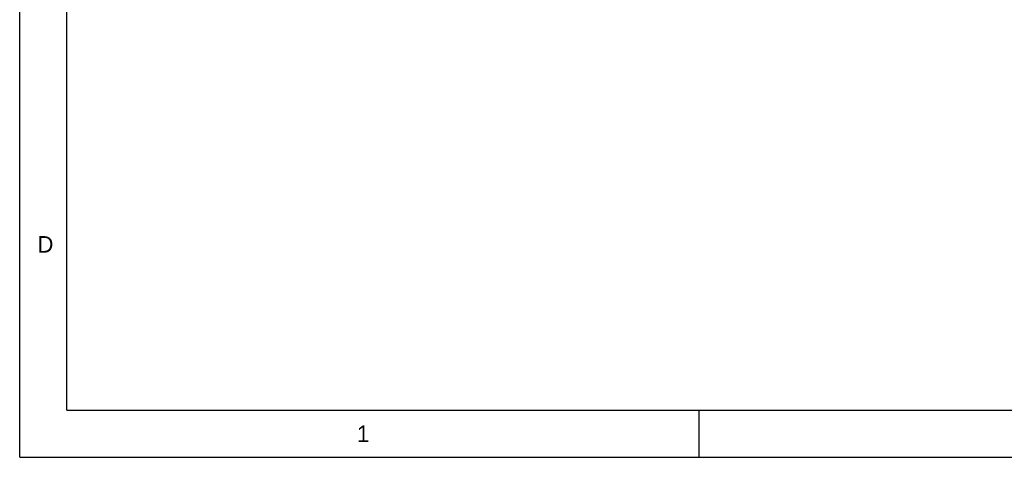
# Model space of a CAD drawing. Extents: x 0.2 to 21.7, y 0.2 to 7.8.
# Tile 1 of 23: x 0.2 to 4.4, y 0.2 to 2.1. Entities that reach past the tile are written whole.
import ezdxf

# ---------------------------------------------------------------- set-up
doc = ezdxf.new("R2010")
doc.units = 0
doc.layers.add('MECHANICAL16', color=56, linetype='CONTINUOUS')

msp = doc.modelspace()

# ---------------------------------------------------------------- linework, layer by layer
at = {"layer": 'MECHANICAL16'}
for p, q in [((0.2, 0.2), (0.2, 7.8)), ((0.4, 0.4), (0.4, 7.6)), ((0.4, 0.4), (11.5, 0.4)), ((3.075, 0.2), (3.075, 0.4)), ((0.2, 0.2), (11.7, 0.2))]:
    msp.add_line(p, q, dxfattribs=at)

# ---------------------------------------------------------------- texts
for s, p in [('D', (0.275, 1.067)), ('1', (1.627, 0.265))]:
    msp.add_text(s, height=0.07, dxfattribs=at).set_placement(p)

doc.saveas('drawing.dxf')
